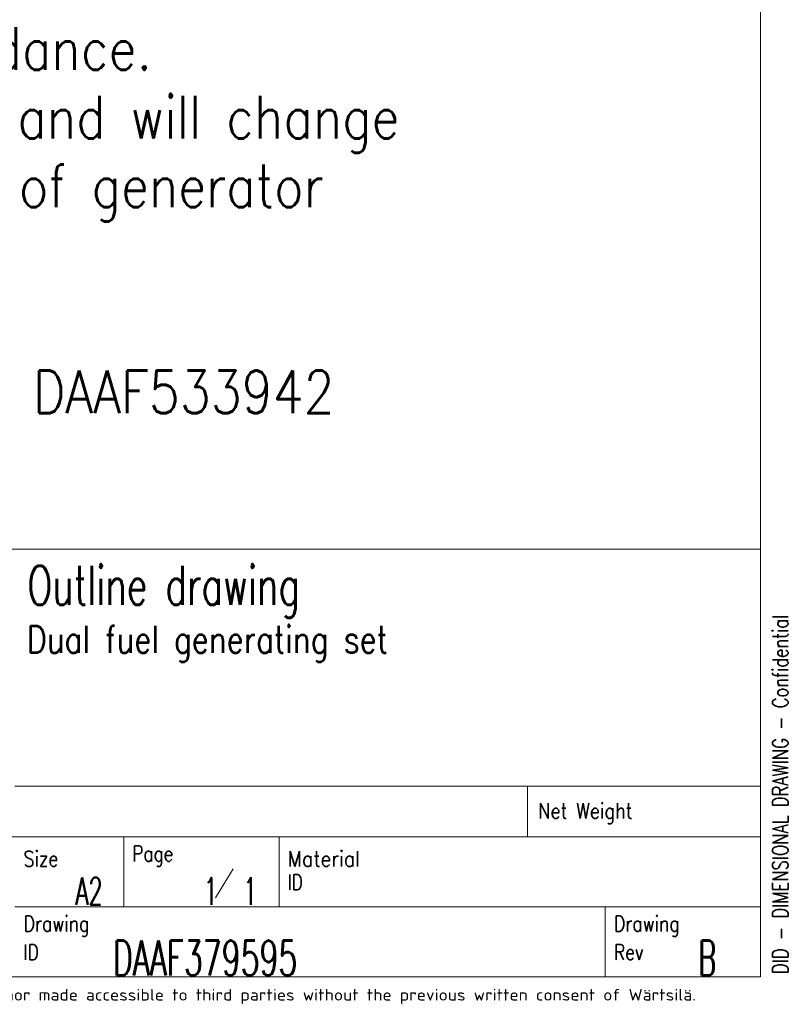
# Model space of a CAD drawing. Header units: inches. Extents: x 0 to 29700, y -16 to 21000.
# Tile 141 of 212: x 24680 to 29628, y 72 to 6405. Entities that reach past the tile are written whole.
import ezdxf

# ---------------------------------------------------------------- set-up
doc = ezdxf.new("R2010")
doc.units = ezdxf.units.IN
for name, color, linetype, true_color in [('1', 7, 'Continuous', 0xffffff), ('210', 7, 'Continuous', 0xffffff), ('254', 7, 'Continuous', 0xffffff)]:
    doc.layers.add(name, color=color, linetype=linetype, true_color=true_color)
doc.styles.add('iso-1', font='isocp.shx')
doc.styles.add('latin_extended', font='simplex.shx')

msp = doc.modelspace()

# ---------------------------------------------------------------- linework, layer by layer
at = {"layer": '1', "color": 7, "linetype": 'Continuous', "lineweight": 18}
msp.add_line((20200, 3000), (29450, 3000), dxfattribs=at)
at = {"layer": '210', "color": 7, "linetype": 'Continuous', "lineweight": 18}
for p, q in [((29450, 250), (29450, 20750)), ((20200, 3000), (29450, 3000)), ((250, 250), (29450, 250))]:
    msp.add_line(p, q, dxfattribs=at)
at = {"layer": '210', "color": 7, "linetype": 'Continuous', "lineweight": 13}
for p, q in [((24649.765, 1475.002), (29450, 1475.002)), ((27949.78, 1150.002), (27949.78, 1475.002)), ((20200.02, 1150.002), (29450.02, 1150.002)), ((25349.764, 1150.002), (25349.763, 699.999)), ((26349.764, 699.999), (26349.764, 1150.002)), ((29450, 699.999), (24649.763, 699.999)), ((28449.999, 250), (28449.999, 699.999))]:
    msp.add_line(p, q, dxfattribs=at)
at = {"layer": '210', "color": 3, "linetype": 'Continuous', "lineweight": 13}
msp.add_line((25940.233, 757.727), (26053.688, 944.808), dxfattribs=at)

# ---------------------------------------------------------------- texts
at = {"layer": '210', "color": 3, "linetype": 'Continuous', "lineweight": 18, "attachment_point": 7, "line_spacing_factor": 0.963855, "style": 'latin_extended'}
for s, insert, char_height in [('\\W0.6796;Outline drawing', (24729.703, 2558.291), 250), ('\\W0.8094;Dual fuel generating set', (24725.728, 2273.93), 175), ('\\W0.6107;A2', (25040.162, 712.588), 175), ('\\W0.5906;1', (25865.778, 712.588), 175), ('\\W0.5906;1', (26119.95, 712.588), 175), ('\\W0.6313;DAAF379595', (25280.681, 256.904), 225), ('\\W0.5625;B', (29049.777, 256.904), 225)]:
    msp.add_mtext(s, dxfattribs=dict(at, insert=insert, char_height=char_height))
at = {"layer": '210', "color": 3, "linetype": 'Continuous', "lineweight": 18, "insert": (29626.484, 266.999), "char_height": 100, "attachment_point": 7, "rotation": 90, "line_spacing_factor": 0.963855, "style": 'latin_extended'}
msp.add_mtext('\\W0.7702;DID - DIMENSIONAL DRAWING - Confidential', dxfattribs=at)
at = {"layer": '210', "color": 211, "linetype": 'Continuous', "lineweight": 18, "char_height": 100, "attachment_point": 7, "line_spacing_factor": 0.963855, "style": 'latin_extended'}
for s, insert in [('\\W0.8446;Net Weight', (28017.58, 1233.318)), ('\\W0.8289;Size', (24705.065, 958.316)), ('\\W0.7995;Page', (25405.064, 958.316)), ('\\W0.8988;Material', (26405.065, 958.074)), ('\\W0.7905;ID', (26405.065, 808.074)), ('\\W0.8174;Drawing', (24705.063, 508.071)), ('\\W0.8174;Drawing', (28505.3, 508.315)), ('\\W0.7905;ID', (24705.063, 358.071)), ('\\W0.8107;Rev', (28505.299, 358.069))]:
    msp.add_mtext(s, dxfattribs=dict(at, insert=insert))
at = {"layer": '210', "color": 211, "linetype": 'Continuous', "lineweight": 13, "insert": (22946.98, 73.823), "char_height": 74.999998, "attachment_point": 7, "line_spacing_factor": 0.963855, "style": 'iso-1'}
msp.add_mtext('\\W1.2104;purpose nor copied in any way nor made accessible to third parties without the previous written consent of Wärtsilä.', dxfattribs=at)
at = {"layer": '254', "color": 2, "linetype": 'Continuous', "lineweight": 13, "insert": (20234.353, 3781.901), "char_height": 275, "attachment_point": 7, "line_spacing_factor": 0.963855, "style": 'latin_extended'}
msp.add_mtext('\\W0.8449;The drawing is only for guidance.\\PDimensions are preliminary and will change \\Pdepending on the selection of generator \\Pand flexible coupling.\\P\\PService spaces see drawing DAAF533942', dxfattribs=at)

doc.saveas('drawing.dxf')
